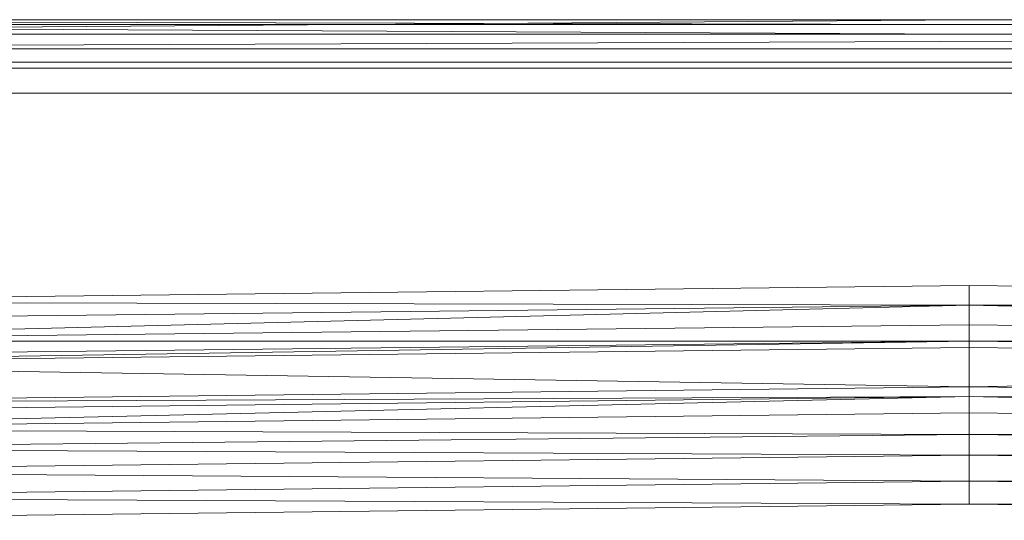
# Model space of a CAD drawing. Header units: metres. Extents: x 391.1 to 427.5, y 12.7 to 28.4.
# Tile 28 of 247: x 408.517 to 408.721, y 14.877 to 14.981. Entities that reach past the tile are written whole.
import ezdxf

# ---------------------------------------------------------------- set-up
doc = ezdxf.new("R2010")
doc.units = ezdxf.units.M
doc.layers.add('02_MOBILIARIO', color=7, linetype='Continuous', lineweight=18)
doc.layers.add('Mobiliario', color=7, linetype='Continuous', lineweight=18)

# ---------------------------------------------------------------- blocks, each defined once
blk = doc.blocks.new('Family - Plats de dutxa PS-1-153583-01_PCI_PS1')
at = {"layer": '02_MOBILIARIO', "color": 253, "true_color": 0xaaaaaa}
for p, q in [((0.81, 0.80026), (0.01, 0.80026)), ((0.81, 0.80026), (0.01, 0.80026)), ((0.02, 0.80026), (0.51, 0.80026)), ((0.02, 0.80026), (0.51, 0.80026)), ((0.41, 0.79926), (0.02, 0.80026)), ((0.41, 0.80026), (0.02, 0.80026)), ((0.41, 0.79926), (0.02, 0.80026)), ((0.41, 0.80026), (0.02, 0.79726)), ((0.02, 0.79726), (0.41, 0.80026)), ((0.02, 0.80026), (0.41, 0.80026)), ((0.02, 0.80026), (0.41, 0.79926)), ((0.02, 0.80026), (0.41, 0.79926)), ((0.41, 0.79926), (0.02, 0.79926)), ((0.41, 0.79726), (0.02, 0.79926)), ((0.41, 0.79726), (0.02, 0.79926)), ((0.41, 0.79926), (0.02, 0.79926)), ((0.8, 0.80026), (0.41, 0.79926)), ((0.41, 0.79926), (0.8, 0.80026)), ((0.41, 0.79926), (0.8, 0.80026)), ((0.41, 0.80026), (0.8, 0.80026)), ((0.41, 0.79926), (0.8, 0.80026)), ((0.8, 0.80026), (0.41, 0.80026)), ((0.8, 0.79926), (0.41, 0.79926)), ((0.41, 0.79926), (0.8, 0.79926)), ((0.51, 0.79726), (0.02, 0.79726)), ((0.02, 0.79726), (0.41, 0.79726)), ((0.02, 0.79726), (0.41, 0.79726)), ((0.41, 0.79726), (0.02, 0.79726)), ((0.8, 0.79726), (0.021, 0.79426)), ((0.021, 0.79426), (0.8, 0.79726)), ((0.41, 0.79726), (0.8, 0.79726)), ((0.8, 0.79726), (0.41, 0.79726)), ((0.8, 0.79726), (0.41, 0.79726)), ((0.021, 0.79426), (0.41, 0.79426)), ((0.41, 0.79426), (0.021, 0.79426)), ((0.799, 0.79426), (0.41, 0.79426)), ((0.799, 0.79426), (0.41, 0.79426)), ((0.022, 0.79026), (0.41, 0.79026)), ((0.41, 0.79026), (0.022, 0.79026)), ((0.038, 0.79146), (0.79, 0.79146)), ((0.798, 0.79026), (0.41, 0.79026)), ((0.798, 0.79026), (0.41, 0.79026)), ((0.79, 0.78506), (0.038, 0.78506)), ((0.41, 0.74526), (0.11556, 0.74189)), ((0.11556, 0.74189), (0.41, 0.74526)), ((0.70444, 0.74189), (0.41, 0.74526)), ((0.41, 0.74122), (0.41, 0.74526)), ((0.41, 0.74526), (0.70444, 0.74189)), ((0.41, 0.74526), (0.41, 0.74122)), ((0.41, 0.74122), (0.11556, 0.74189)), ((0.11556, 0.74189), (0.41, 0.74122)), ((0.70444, 0.74189), (0.41, 0.74122)), ((0.41, 0.74122), (0.70444, 0.74189)), ((0.41, 0.74122), (0.11556, 0.73785)), ((0.41, 0.74122), (0.11556, 0.7338)), ((0.41, 0.74122), (0.11556, 0.73785)), ((0.11556, 0.7338), (0.41, 0.74122)), ((0.41, 0.74122), (0.70444, 0.7338)), ((0.41, 0.74122), (0.41, 0.73717)), ((0.70444, 0.7338), (0.41, 0.74122)), ((0.41, 0.74122), (0.70444, 0.73785)), ((0.70444, 0.73785), (0.41, 0.74122)), ((0.41, 0.74122), (0.41, 0.73717)), ((0.11556, 0.7338), (0.41, 0.73717)), ((0.11556, 0.7338), (0.41, 0.73717)), ((0.41, 0.7338), (0.41, 0.73717)), ((0.41, 0.73717), (0.70444, 0.7338)), ((0.70444, 0.7338), (0.41, 0.73717)), ((0.41, 0.73717), (0.41, 0.7338)), ((0.41, 0.7338), (0.11556, 0.73043)), ((0.41, 0.7338), (0.11556, 0.7338)), ((0.11556, 0.7338), (0.41, 0.7338)), ((0.41, 0.7338), (0.11556, 0.72908)), ((0.41, 0.7338), (0.11556, 0.73043)), ((0.11556, 0.72908), (0.41, 0.7338)), ((0.41, 0.7338), (0.70444, 0.72908)), ((0.41, 0.7338), (0.41, 0.73245)), ((0.70444, 0.72908), (0.41, 0.7338)), ((0.41, 0.7338), (0.70444, 0.73043)), ((0.70444, 0.7338), (0.41, 0.7338)), ((0.70444, 0.73043), (0.41, 0.7338)), ((0.41, 0.7338), (0.70444, 0.7338)), ((0.41, 0.7338), (0.41, 0.73245)), ((0.11556, 0.72908), (0.41, 0.73245)), ((0.11556, 0.72908), (0.41, 0.73245)), ((0.41, 0.72436), (0.41, 0.73245)), ((0.41, 0.73245), (0.70444, 0.72908)), ((0.70444, 0.72908), (0.41, 0.73245)), ((0.41, 0.73245), (0.41, 0.72436)), ((0.41, 0.72436), (0.11556, 0.72908)), ((0.11556, 0.72908), (0.41, 0.72436)), ((0.70444, 0.72908), (0.41, 0.72436)), ((0.41, 0.72436), (0.70444, 0.72908)), ((0.41, 0.72436), (0.12297, 0.72099)), ((0.12297, 0.72099), (0.41, 0.72436)), ((0.41, 0.72234), (0.41, 0.72436)), ((0.41, 0.72436), (0.69702, 0.72099)), ((0.69702, 0.72099), (0.41, 0.72436)), ((0.41, 0.72436), (0.41, 0.72234)), ((0.41, 0.72234), (0.12297, 0.71897)), ((0.41, 0.72234), (0.12297, 0.72099)), ((0.12297, 0.72099), (0.41, 0.72234)), ((0.41, 0.72234), (0.12297, 0.7156)), ((0.41, 0.72234), (0.12297, 0.71897)), ((0.12297, 0.7156), (0.41, 0.72234)), ((0.41, 0.72234), (0.69702, 0.7156)), ((0.41, 0.72234), (0.41, 0.71897)), ((0.69702, 0.7156), (0.41, 0.72234)), ((0.41, 0.72234), (0.69702, 0.71897)), ((0.69702, 0.72099), (0.41, 0.72234)), ((0.69702, 0.71897), (0.41, 0.72234)), ((0.41, 0.72234), (0.69702, 0.72099)), ((0.41, 0.72234), (0.41, 0.71897)), ((0.12297, 0.7156), (0.41, 0.71897)), ((0.12297, 0.7156), (0.41, 0.71897)), ((0.41, 0.71444), (0.41, 0.71897)), ((0.41, 0.71897), (0.69702, 0.7156)), ((0.69702, 0.7156), (0.41, 0.71897)), ((0.41, 0.71897), (0.41, 0.71444)), ((0.41, 0.71444), (0.12297, 0.7156)), ((0.12297, 0.7156), (0.41, 0.71444)), ((0.69702, 0.7156), (0.41, 0.71444)), ((0.41, 0.71444), (0.69702, 0.7156)), ((0.41, 0.71444), (0.12297, 0.71155)), ((0.12297, 0.71155), (0.41, 0.71444)), ((0.41, 0.7102), (0.41, 0.71444)), ((0.41, 0.71444), (0.69702, 0.71155)), ((0.69702, 0.71155), (0.41, 0.71444)), ((0.41, 0.71444), (0.41, 0.7102)), ((0.41, 0.7102), (0.12297, 0.71155)), ((0.12297, 0.71155), (0.41, 0.7102)), ((0.69702, 0.71155), (0.41, 0.7102)), ((0.41, 0.7102), (0.69702, 0.71155)), ((0.41, 0.7102), (0.12297, 0.70683)), ((0.12297, 0.70683), (0.41, 0.7102)), ((0.41, 0.70481), (0.41, 0.7102)), ((0.41, 0.7102), (0.69702, 0.70683)), ((0.69702, 0.70683), (0.41, 0.7102)), ((0.41, 0.7102), (0.41, 0.70481)), ((0.41, 0.70481), (0.12297, 0.70683)), ((0.12297, 0.70683), (0.41, 0.70481)), ((0.69702, 0.70683), (0.41, 0.70481)), ((0.41, 0.70481), (0.69702, 0.70683)), ((0.41, 0.70481), (0.12297, 0.70144)), ((0.12297, 0.70144), (0.41, 0.70481)), ((0.41, 0.70009), (0.41, 0.70481)), ((0.41, 0.70481), (0.69702, 0.70144)), ((0.69702, 0.70144), (0.41, 0.70481)), ((0.41, 0.70481), (0.41, 0.70009)), ((0.41, 0.70009), (0.12297, 0.70144)), ((0.12297, 0.70144), (0.41, 0.70009)), ((0.69702, 0.70144), (0.41, 0.70009)), ((0.41, 0.70009), (0.69702, 0.70144)), ((0.12297, 0.69672), (0.41, 0.70009)), ((0.41, 0.70009), (0.12297, 0.69672)), ((0.69702, 0.69672), (0.41, 0.70009)), ((0.69702, 0.69672), (0.41, 0.70009))]:
    blk.add_line(p, q, dxfattribs=at)
at = {"layer": 'Mobiliario', "color": 253, "true_color": 0xaaaaaa}
for p, q in [((0.79, 0.79146), (0.038, 0.79146)), ((0.038, 0.78506), (0.79, 0.78506))]:
    blk.add_line(p, q, dxfattribs=at)
blk = doc.blocks.new('LONDR55-XX_ZZ-ARQ-CAA-M3D-Londres55_ifc-1-01_PCI_PS1')
at = {"layer": '02_MOBILIARIO', "color": 253, "lineweight": 18, "true_color": 0xaaaaaa}
blk.add_blockref('Family - Plats de dutxa PS-1-153583-01_PCI_PS1', (408.30344, 14.18035), dxfattribs=at)

msp = doc.modelspace()

# ---------------------------------------------------------------- block references
at = {"lineweight": 5}
msp.add_blockref('LONDR55-XX_ZZ-ARQ-CAA-M3D-Londres55_ifc-1-01_PCI_PS1', (0, 0), dxfattribs=at)

doc.saveas('drawing.dxf')
